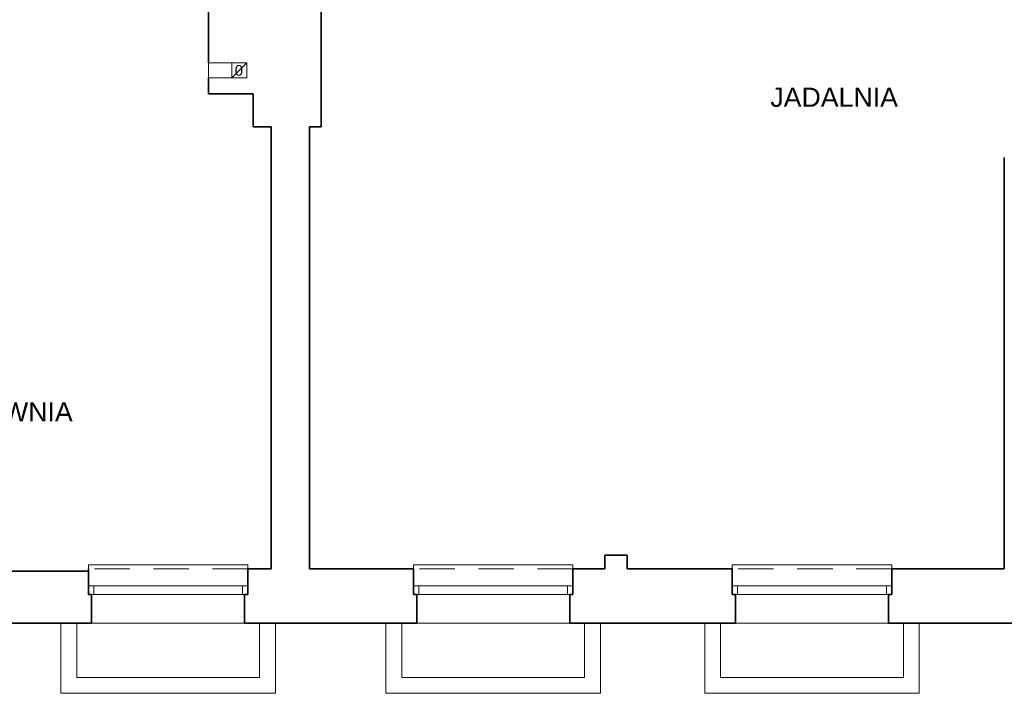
# Model space of a CAD drawing. Extents: x -282929 to -277084, y 175542 to 191450.
# Tile 4 of 30: x -280554 to -279627, y 176600 to 177234. Entities that reach past the tile are written whole.
import ezdxf
from ezdxf.enums import TextEntityAlignment as Align

# ---------------------------------------------------------------- set-up
doc = ezdxf.new("R2010")
doc.units = 0
doc.header["$MEASUREMENT"] = 0
doc.linetypes.add('DGN Style 2', pattern=[55.531736, 33.319042, -22.212694])
for name, color, linetype, lineweight in [('dzrwi', 6, 'CONTINUOUS', 0), ('inwentaryzacja', 7, 'CONTINUOUS', 35), ('OKNA', 3, 'CONTINUOUS', 20)]:
    doc.layers.add(name, color=color, linetype=linetype, lineweight=lineweight)
doc.styles.add('jagoda-100', font='arial.ttf', dxfattribs={"height": 18})
doc.styles.add('Style-SWISSLT_1250', font='SWISSLT_1250.shx')

# ---------------------------------------------------------------- blocks, each defined once
blk = doc.blocks.new('*U12')
at = {"layer": 'OKNA', "linetype": 'Continuous'}
for p, q in [((-72, 28), (72, 28)), ((75, 1), (-75, 1)), ((-70, -7), (-70, 1)), ((70, -7), (70, 1)), ((75, -7), (-75, -7)), ((-75, -27), (-75, -23)), ((-75, -27), (75, -27)), ((75, -27), (75, -23))]:
    blk.add_line(p, q, dxfattribs=at)
at = {"layer": 'OKNA', "linetype": 'DGN Style 2'}
blk.add_line((-75, -23), (75, -23), dxfattribs=at)

msp = doc.modelspace()

# ---------------------------------------------------------------- linework, layer by layer
at = {"layer": 'dzrwi', "linetype": 'Continuous'}
for p, q in [((-280354.434, 177193.474), (-280376.434, 177193.474)), ((-280376.434, 177179.474), (-280376.434, 177193.474)), ((-280354.434, 177179.474), (-280340.434, 177193.474)), ((-280354.434, 177179.474), (-280376.434, 177179.474))]:
    msp.add_line(p, q, dxfattribs=at)
at = {"layer": 'dzrwi'}
for p, q in [((-280515.434, 176600.474), (-280515.434, 176666.474)), ((-280500.434, 176615.474), (-280500.434, 176666.474)), ((-280328.434, 176615.474), (-280328.434, 176666.474)), ((-280313.434, 176600.474), (-280313.434, 176666.474)), ((-280209.434, 176600.474), (-280209.434, 176666.474)), ((-280194.434, 176615.474), (-280194.434, 176666.474)), ((-280022.434, 176615.474), (-280022.434, 176666.474)), ((-280007.434, 176600.474), (-280007.434, 176666.474)), ((-279909.434, 176600.474), (-279909.434, 176666.474)), ((-279894.434, 176615.474), (-279894.434, 176666.474)), ((-279722.434, 176615.474), (-279722.434, 176666.474)), ((-279707.434, 176600.474), (-279707.434, 176666.474)), ((-280500.434, 176615.474), (-280328.434, 176615.474)), ((-280194.434, 176615.474), (-280022.434, 176615.474)), ((-279894.434, 176615.474), (-279722.434, 176615.474)), ((-280515.434, 176600.474), (-280313.434, 176600.474)), ((-280209.434, 176600.474), (-280007.434, 176600.474)), ((-279909.434, 176600.474), (-279707.434, 176600.474))]:
    msp.add_line(p, q, dxfattribs=at)
at = {"layer": 'dzrwi', "linetype": 'Continuous', "flags": 128}
msp.add_lwpolyline([(-280354.434, 177193.474), (-280340.434, 177193.474), (-280340.434, 177179.474), (-280354.434, 177179.474)], close=True, dxfattribs=at)
at = {"layer": 'inwentaryzacja'}
for p, q in [((-280376.434, 177275.474), (-280376.434, 177193.474)), ((-280270.434, 177133.474), (-280270.434, 177271.474)), ((-280376.434, 177179.474), (-280376.434, 177164.474)), ((-280334.434, 177164.474), (-280376.434, 177164.474)), ((-280334.434, 177164.474), (-280334.434, 177133.474)), ((-280317.434, 177133.474), (-280334.434, 177133.474)), ((-280317.434, 177133.474), (-280317.434, 176717.474)), ((-280281.434, 177133.474), (-280270.434, 177133.474)), ((-280281.434, 176717.474), (-280281.434, 177133.474)), ((-279627.434, 177104.474), (-279627.434, 176717.474)), ((-280003.434, 176730.474), (-280003.434, 176717.474)), ((-280003.434, 176730.474), (-279982.434, 176730.474)), ((-279982.434, 176730.474), (-279982.434, 176717.474)), ((-280638.434, 176715.474), (-280489.434, 176715.474)), ((-280489.434, 176717.474), (-280489.434, 176693.474)), ((-280339.434, 176717.474), (-280317.434, 176717.474)), ((-280339.434, 176717.474), (-280339.434, 176693.474)), ((-280281.434, 176717.474), (-280183.434, 176717.474)), ((-280183.434, 176717.474), (-280183.434, 176693.474)), ((-280033.434, 176717.474), (-280003.434, 176717.474)), ((-280033.434, 176717.474), (-280033.434, 176693.474)), ((-279982.434, 176717.474), (-279883.434, 176717.474)), ((-279883.434, 176717.474), (-279883.434, 176693.474)), ((-279733.434, 176717.474), (-279627.434, 176717.474)), ((-279733.434, 176717.474), (-279733.434, 176693.474)), ((-280489.434, 176693.474), (-280486.434, 176693.474)), ((-280486.434, 176693.474), (-280486.434, 176666.474)), ((-280342.434, 176693.474), (-280342.434, 176666.474)), ((-280339.434, 176693.474), (-280342.434, 176693.474)), ((-280183.434, 176693.474), (-280180.434, 176693.474)), ((-280180.434, 176693.474), (-280180.434, 176666.474)), ((-280036.434, 176693.474), (-280036.434, 176666.474)), ((-280033.434, 176693.474), (-280036.434, 176693.474)), ((-279883.434, 176693.474), (-279880.434, 176693.474)), ((-279880.434, 176693.474), (-279880.434, 176666.474)), ((-279736.434, 176693.474), (-279736.434, 176666.474)), ((-279733.434, 176693.474), (-279736.434, 176693.474)), ((-280641.434, 176666.474), (-280486.434, 176666.474)), ((-280342.434, 176666.474), (-280180.434, 176666.474)), ((-280036.434, 176666.474), (-279880.434, 176666.474)), ((-279736.434, 176666.474), (-279577.434, 176666.474))]:
    msp.add_line(p, q, dxfattribs=at)
at = {"layer": 'inwentaryzacja', "linetype": 'Continuous'}
for p, q in [((-280489.434, 176701.474), (-280489.434, 176693.474)), ((-280339.434, 176701.474), (-280339.434, 176693.474)), ((-280183.434, 176701.474), (-280183.434, 176693.474)), ((-280033.434, 176701.474), (-280033.434, 176693.474)), ((-279883.434, 176701.474), (-279883.434, 176693.474)), ((-279733.434, 176701.474), (-279733.434, 176693.474))]:
    msp.add_line(p, q, dxfattribs=at)

# ---------------------------------------------------------------- block references
at = {"layer": 'dzrwi', "linetype": 'DGN Style 2', "rotation": 180}
for p in [(-280414.438, 176694.476), (-280108.438, 176694.476), (-279808.438, 176694.476)]:
    msp.add_blockref('*U12', p, dxfattribs=at)

# ---------------------------------------------------------------- texts
at = {"layer": 'dzrwi', "linetype": 'Continuous', "style": 'Style-SWISSLT_1250'}
msp.add_text('0', height=10, dxfattribs=at).set_placement((-280347.785, 177186.495), align=Align.MIDDLE_CENTER)
at = {"layer": 'inwentaryzacja', "color": 7, "linetype": 'Continuous', "lineweight": 0, "style": 'jagoda-100'}
msp.add_text('JADALNIA', height=18, rotation=359.999694, dxfattribs=at).set_placement((-279847.653, 177161.17), align=Align.MIDDLE_LEFT)
at = {"layer": 'inwentaryzacja', "color": 7, "linetype": 'Continuous', "lineweight": 0, "insert": (-280655.02, 176865.092), "char_height": 18, "attachment_point": 4, "rotation": 359.999694, "line_spacing_factor": 0.85, "style": 'jagoda-100'}
msp.add_mtext('KOTŁOWNIA', dxfattribs=at)

doc.saveas('drawing.dxf')
